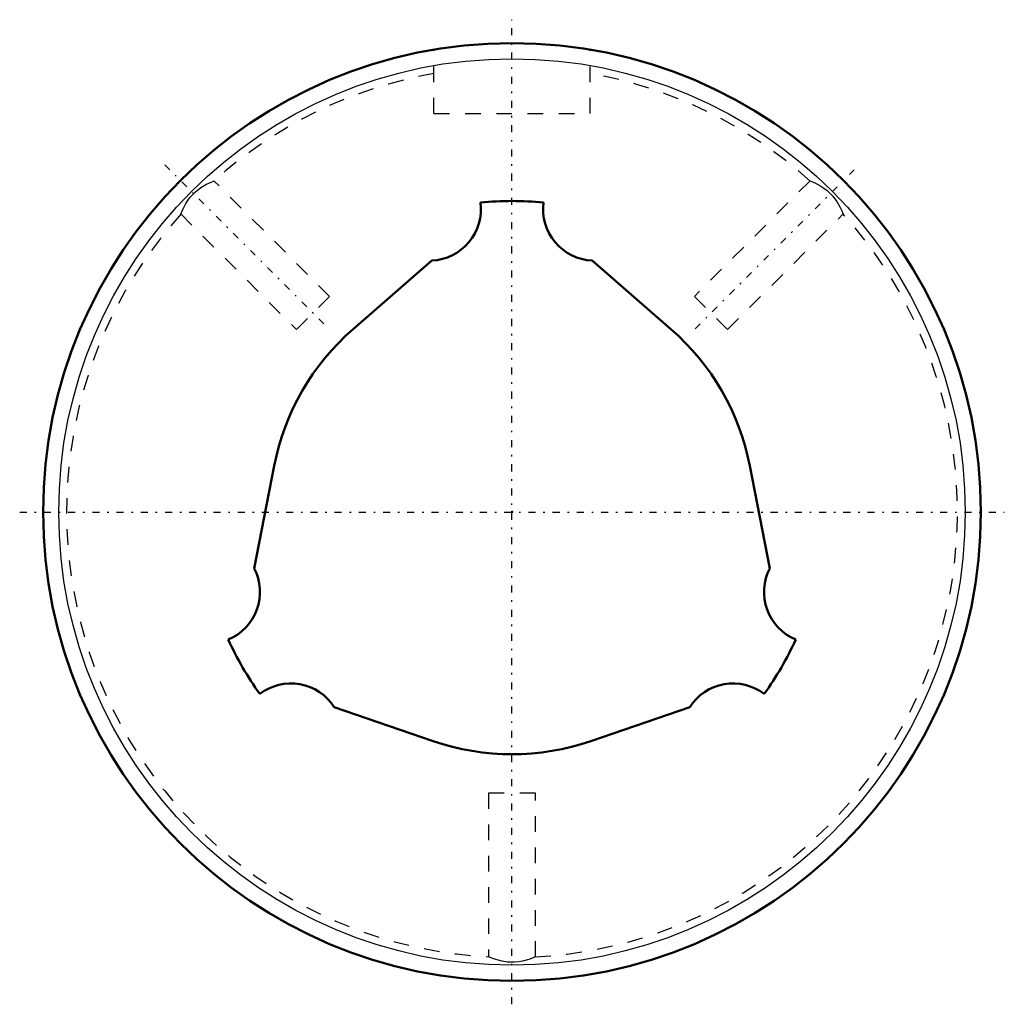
# Model space of a CAD drawing. Header units: millimetres. Extents: x -31.5 to 31.5, y -31.5 to 31.5.
import ezdxf

# ---------------------------------------------------------------- set-up
doc = ezdxf.new("R2010")
doc.units = ezdxf.units.MM
doc.linetypes.add('Center', pattern=[1.5, 0.45, -0.5, 0.05, -0.5])
doc.linetypes.add('Dashed', pattern=[2, 1, -1])
for name, color, linetype, lineweight in [('2d ConnectionPoints', 7, 'Continuous', 50), ('AM_0', 7, 'Continuous', 50), ('AM_4', 3, 'Continuous', 25), ('AM_7', 7, 'Center', 25), ('AM_9', 6, 'Dashed', 25)]:
    doc.layers.add(name, color=color, linetype=linetype, lineweight=lineweight)

# ---------------------------------------------------------------- blocks, each defined once
blk = doc.blocks.new('1_LBS401360_Spline_Shaft_0_in_LBS40_360L_901350__2')
at = {"layer": 'AM_0'}
for p, q in [((-5.122, 16.085), (-10.169, 11.698)), ((10.169, 11.698), (5.122, 16.085)), ((-15.215, 2.958), (-16.491, -3.606)), ((16.491, -3.606), (15.215, 2.958)), ((-11.369, -12.479), (-5.046, -14.656)), ((5.046, -14.656), (11.369, -12.479))]:
    blk.add_line(p, q, dxfattribs=at)
for centre, radius, start, end in [((-5.285, 19.381), 3.3, 272.81602, 7.26458), ((0, 0), 19.9, 84.19984, 95.80016), ((5.285, 19.381), 3.3, 172.73542, 267.18398), ((0, 0), 15.5, 131, 169), ((0, 0), 15.5, 11, 49), ((-19.427, -5.114), 3.3, 292.73542, 27.18398), ((19.427, -5.114), 3.3, 152.81602, 247.26458), ((0, 0), 19.9, 204.19984, 215.80016), ((0, 0), 19.9, 324.19984, 335.80016), ((-14.142, -14.267), 3.3, 32.81602, 127.26458), ((14.142, -14.267), 3.3, 52.73542, 147.18398), ((0, 0), 15.5, 251, 289)]:
    blk.add_arc(centre, radius, start, end, dxfattribs=at)
blk = doc.blocks.new('2_LBS40_Nut_0_in_LBS40_360L_901350__2')
at = {"layer": 'AM_0'}
blk.add_circle((0, 0), 30, dxfattribs=at)
at = {"layer": 'AM_4'}
blk.add_circle((0, 0), 29, dxfattribs=at)
at = {"layer": 'AM_7'}
for p, q in [((0, -31.5), (0, 31.5)), ((-22.221, 22.221), (-11.72, 11.72)), ((11.72, 11.72), (22.221, 22.221)), ((-31.5, 0), (31.5, 0))]:
    blk.add_line(p, q, dxfattribs=at)
at = {"layer": 'AM_9'}
for p, q in [((-5, 25.5), (-5, 29.58)), ((5, 25.5), (5, 29.58)), ((-5, 25.5), (5, 25.5)), ((-11.667, 13.789), (-19.07, 21.192)), ((19.069, 21.19), (11.667, 13.789)), ((-21.189, 19.068), (-13.789, 11.667)), ((13.789, 11.667), (21.191, 19.07)), ((-11.667, 13.789), (-13.789, 11.667)), ((13.789, 11.667), (11.667, 13.789)), ((1.5, -18), (-1.5, -18)), ((-1.5, -18), (-1.5, -28.465)), ((1.5, -28.469), (1.5, -18))]:
    blk.add_line(p, q, dxfattribs=at)
for points in [[(-21.185, 19.064), (-21.184, 19.067), (-21.146, 19.165), (-21.048, 19.392), (-20.868, 19.733), (-20.743, 19.93), (-20.588, 20.136), (-20.248, 20.493), (-19.9, 20.763), (-19.555, 20.967), (-19.252, 21.11), (-19.148, 21.153), (-19.082, 21.178), (-19.064, 21.185)], [(19.064, 21.185), (19.069, 21.183), (19.176, 21.141), (19.411, 21.039), (19.759, 20.853), (19.956, 20.724), (20.162, 20.567), (20.513, 20.225), (20.778, 19.877), (20.979, 19.533), (21.117, 19.236), (21.157, 19.137), (21.18, 19.078), (21.185, 19.064)], [(1.5, -28.46), (1.483, -28.468), (1.347, -28.527), (1.077, -28.628), (0.669, -28.741), (0.431, -28.783), (0.17, -28.808), (-0.308, -28.798), (-0.729, -28.727), (-1.102, -28.62), (-1.258, -28.562), (-1.381, -28.512), (-1.46, -28.478), (-1.498, -28.462), (-1.5, -28.46)]]:
    blk.add_lwpolyline(points, dxfattribs=at)
for start, end in [(100.09942, 132.02408), (47.98686, 79.89783), (137.99278, 267.00605), (272.97576, 42.02221)]:
    blk.add_arc((0, 0), 28.5, start, end, dxfattribs=at)

msp = doc.modelspace()

# ---------------------------------------------------------------- linework, layer by layer
at = {"layer": '2d ConnectionPoints'}
msp.add_point((0, 0), dxfattribs=at)
msp.add_point((0, 0), dxfattribs=at)
msp.add_point((0, 0), dxfattribs=at)

# ---------------------------------------------------------------- block references
for name in ['2_LBS40_Nut_0_in_LBS40_360L_901350__2', '1_LBS401360_Spline_Shaft_0_in_LBS40_360L_901350__2']:
    msp.add_blockref(name, (0, 0))

doc.saveas('drawing.dxf')
